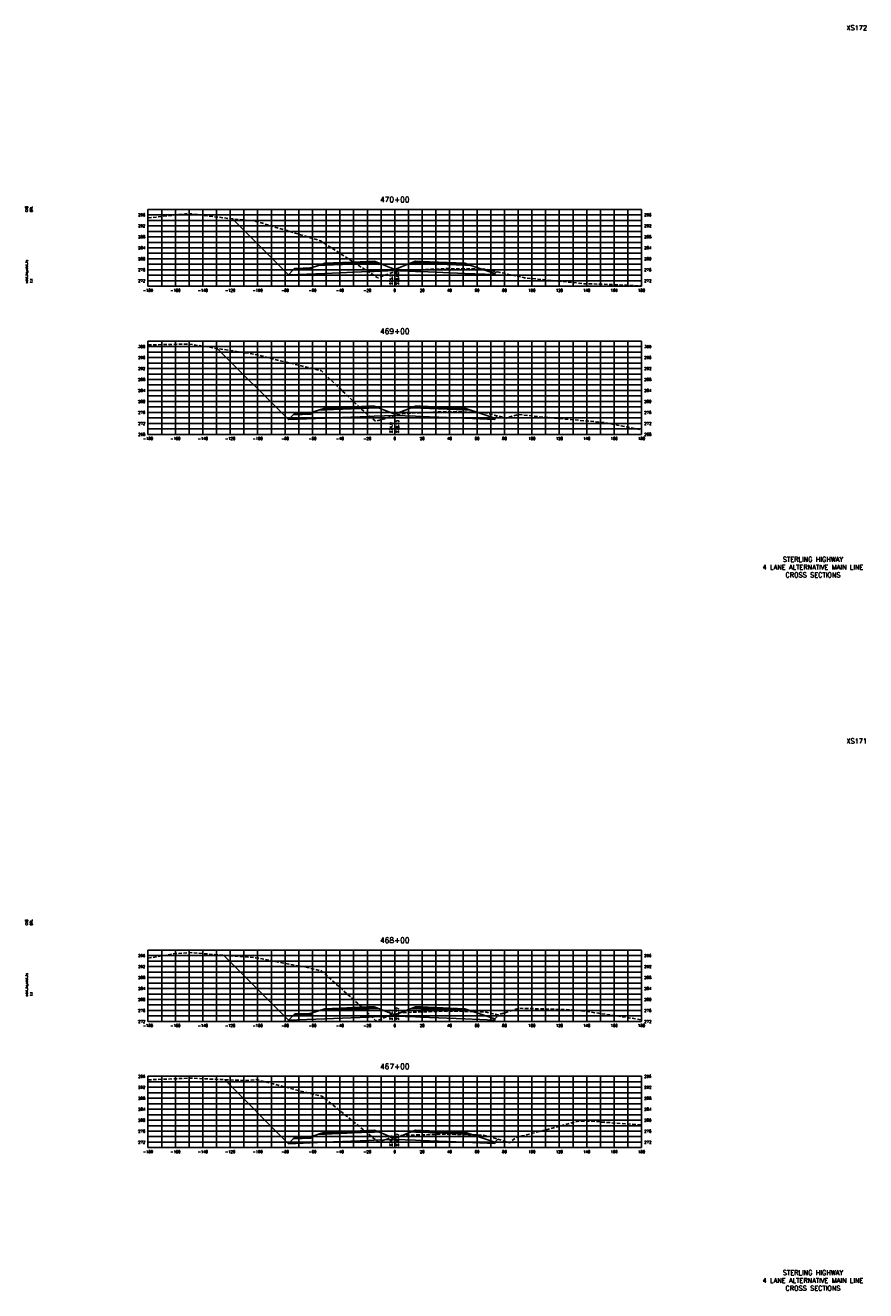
# Model space of a CAD drawing. Extents: x 37 to 9410, y 16 to 8218.
# Tile 100 of 110: x 7337 to 7950, y 5216 to 6138. Entities that reach past the tile are written whole.
import ezdxf
from ezdxf.enums import TextEntityAlignment as Align

# ---------------------------------------------------------------- set-up
doc = ezdxf.new("R2010")
doc.units = 0
doc.header["$LTSCALE"] = 20
doc.header["$MEASUREMENT"] = 0
doc.linetypes.add('HIDDEN_050%', pattern=[0.1875, 0.125, -0.0625])
for name, color, linetype in [('S-AT-TXT175', 6, 'Continuous'), ('S-AT-TXT80', 1, 'Continuous'), ('XDATUM', 3, 'Continuous'), ('XEG', 1, 'HIDDEN_050%'), ('XFG', 2, 'Continuous'), ('XGRID', 251, 'Continuous'), ('XGRIDT', 2, 'Continuous'), ('XREF-BORDER', 7, 'Continuous')]:
    doc.layers.add(name, color=color, linetype=linetype)
doc.styles.add('L100', font='simplex.shx', dxfattribs={"height": 2})
doc.styles.add('L175', font='ROMANSM.shx', dxfattribs={"height": 3.5})
doc.styles.add('L80', font='ROMANSM.shx', dxfattribs={"height": 1.6})

# ---------------------------------------------------------------- blocks, each defined once
blk = doc.blocks.new('03025_00_att1')
at = {"layer": 'S-AT-TXT175', "style": 'L175'}
for tag, p in [('NUM', (32.402, 20.822)), ('LINE1', (30.64, 1.444)), ('LINE2', (30.64, 1.161)), ('LINE3', (30.64, 0.877))]:
    blk.add_attdef(tag, text='', height=0.175, dxfattribs=at).set_placement(p, align=Align.CENTER)
at = {"layer": 'S-AT-TXT80', "style": 'L80'}
for tag, p in [('DESIGNED', (2.094, 14.201)), ('CHECKED', (2.265, 14.201)), ('DRAFTED', (2.436, 14.201)), ('PCTB', (2.094, 11.605)), ('PSCALE', (2.265, 11.605)), ('PVIEW', (2.436, 11.605))]:
    blk.add_attdef(tag, p, '', height=0.08, rotation=90, dxfattribs=at)

msp = doc.modelspace()

# ---------------------------------------------------------------- linework, layer by layer
at = {"layer": 'XDATUM', "flags": 128}
for points in [[(7487.66, 5997.11), (7528.46, 5956.31), (7555.05, 5957.38), (7587.05, 5958.66), (7591.05, 5958.82), (7606.05, 5959.42), (7621.05, 5958.82), (7625.05, 5958.66), (7657.05, 5957.38), (7679.05, 5956.5), (7679.05, 5957.38), (7680.23, 5958.56)], [(7476.59, 5902.64), (7528.46, 5850.77), (7555.05, 5851.83), (7587.05, 5853.11), (7591.05, 5853.27), (7606.05, 5853.87), (7621.05, 5853.27), (7625.05, 5853.11), (7657.05, 5851.83), (7679.05, 5850.95), (7679.05, 5851.84), (7680.73, 5853.52)], [(7481.03, 5460.29), (7528.46, 5412.85), (7555.05, 5413.92), (7587.05, 5415.2), (7591.05, 5415.36), (7606.05, 5415.96), (7621.05, 5415.36), (7625.05, 5415.2), (7657.05, 5413.92), (7679.05, 5413.04), (7679.05, 5413.92), (7682.01, 5416.89)], [(7481.75, 5369.56), (7528.46, 5322.85), (7555.05, 5323.92), (7587.05, 5325.2), (7591.05, 5325.36), (7606.05, 5325.96), (7621.05, 5325.36), (7625.05, 5325.2), (7657.05, 5323.92), (7679.05, 5323.04), (7679.05, 5323.92), (7681.28, 5326.15)]]:
    msp.add_lwpolyline(points, dxfattribs=at)
at = {"layer": 'XEG', "flags": 128}
for points in [[(7426.05, 5997.81), (7426.76, 5997.8), (7455.98, 6001.06), (7485.37, 5997.33), (7503.98, 5995.52), (7533.52, 5986.71), (7551.98, 5981.03), (7589.93, 5956.61), (7593.59, 5954.1), (7604.27, 5957.91), (7605.02, 5958.17), (7605.32, 5958.27), (7606.05, 5958.4), (7612.32, 5959.54), (7612.38, 5959.56), (7612.8, 5959.58), (7644.55, 5960.87), (7645.39, 5960.85), (7672.1, 5960.46), (7678.11, 5959), (7678.38, 5958.95), (7679.13, 5958.8), (7680.66, 5958.47), (7700.74, 5954.16), (7706.05, 5953.64), (7744, 5949.84), (7761.77, 5949.35), (7786.05, 5948.22)], [(7426.05, 5905.2), (7456.28, 5905.85), (7470.94, 5903.52), (7504.28, 5898.33), (7518.8, 5894.51), (7552.29, 5886.45), (7586.47, 5853.99), (7592.33, 5849.54), (7605.96, 5853.67), (7606.05, 5853.7), (7606.62, 5853.87), (7607.61, 5854.18), (7611.55, 5855.02), (7612.08, 5855.16), (7640.53, 5856.47), (7644, 5856.63), (7668.78, 5855.96), (7671.4, 5855.9), (7672.01, 5855.79), (7678.24, 5854.18), (7686.15, 5852.08), (7687.35, 5851.83), (7687.69, 5851.99), (7696.3, 5854.53), (7710.24, 5852.99), (7744.3, 5849.92), (7758.09, 5848.7), (7786.05, 5843.3)], [(7426.05, 5458.11), (7445.84, 5461.44), (7456.58, 5462.21), (7493.99, 5459.27), (7504.58, 5458.44), (7542.14, 5451.33), (7552.59, 5448.86), (7583.52, 5421.09), (7592.23, 5412.48), (7595.39, 5413.35), (7604.26, 5417.02), (7605.79, 5417.35), (7606.05, 5417.39), (7611.49, 5418.41), (7636.08, 5419.27), (7643.51, 5419.6), (7669.62, 5419.06), (7671.09, 5419.04), (7671.51, 5418.99), (7681.67, 5416.9), (7681.92, 5416.85), (7682.44, 5417.07), (7696.6, 5421.63), (7734.73, 5420.54), (7744.6, 5419.48), (7782.88, 5413.79), (7786.05, 5412.96)], [(7426.05, 5369.41), (7456.88, 5370.66), (7498.29, 5368.83), (7504.89, 5369.7), (7546.44, 5358.93), (7552.89, 5357.59), (7559.11, 5352.5), (7593.95, 5324.13), (7595.73, 5324.64), (7597.34, 5325.09), (7603.58, 5327.56), (7606.05, 5327.93), (7608.87, 5328.36), (7610.66, 5328.86), (7631.88, 5329.54), (7641.81, 5329.89), (7660.71, 5329.33), (7670.62, 5329.12), (7673.55, 5328.43), (7674.38, 5328.18), (7679.87, 5326.58), (7689.84, 5323.6), (7694.19, 5327.09), (7696.48, 5328.06), (7699.03, 5328.51), (7739.94, 5339.26), (7744.91, 5339.37), (7746.88, 5339.41), (7786.05, 5336.5)]]:
    msp.add_lwpolyline(points, dxfattribs=at)
at = {"layer": 'XFG', "flags": 128}
for points in [[(7528.46, 5956.31), (7528.46, 5956.31), (7487.66, 5997.11)], [(7606.05, 5960.16), (7594.1, 5964.94), (7591.05, 5964.82), (7587.05, 5964.66), (7555.05, 5963.38), (7550.48, 5963.19), (7545.05, 5961.38), (7545.05, 5960.38), (7532.01, 5959.86), (7528.46, 5956.31), (7555.05, 5957.38), (7587.05, 5958.66), (7591.05, 5958.82), (7606.05, 5959.42), (7606.05, 5960.16)], [(7545.05, 5961.38), (7544.05, 5961.34), (7544.05, 5961), (7534.05, 5960.6), (7534.05, 5960.94), (7533.05, 5960.9), (7532.01, 5959.86), (7545.05, 5960.38), (7545.05, 5961.38)], [(7544.05, 5961.34), (7534.05, 5960.94), (7534.05, 5960.6), (7544.05, 5961), (7544.05, 5961.34)], [(7591.05, 5965.16), (7587.05, 5965), (7555.05, 5963.72), (7555.05, 5964.72), (7550.48, 5963.19), (7555.05, 5963.38), (7587.05, 5964.66), (7591.05, 5964.82), (7594.1, 5964.94), (7591.05, 5966.16), (7591.05, 5965.16)], [(7591.05, 5966.16), (7587.05, 5966), (7555.05, 5964.72), (7555.05, 5964.38), (7587.05, 5965.66), (7591.05, 5965.82), (7591.05, 5966.16)], [(7591.05, 5965.82), (7587.05, 5965.66), (7555.05, 5964.38), (7555.05, 5963.72), (7587.05, 5965), (7591.05, 5965.16), (7591.05, 5965.82)], [(7606.05, 5960.16), (7618, 5964.94), (7621.05, 5964.82), (7625.05, 5964.66), (7657.05, 5963.38), (7661.62, 5963.19), (7679.05, 5957.38), (7679.05, 5956.5), (7657.05, 5957.38), (7625.05, 5958.66), (7621.05, 5958.82), (7606.05, 5959.42)], [(7621.05, 5966.16), (7618, 5964.94), (7621.05, 5964.82), (7625.05, 5964.66), (7657.05, 5963.38), (7661.62, 5963.19), (7657.05, 5964.72), (7657.05, 5963.72), (7625.05, 5965), (7621.05, 5965.16), (7621.05, 5966.16)], [(7621.05, 5966.16), (7621.05, 5965.82), (7625.05, 5965.66), (7657.05, 5964.38), (7657.05, 5964.72), (7625.05, 5966), (7621.05, 5966.16)], [(7621.05, 5965.82), (7621.05, 5965.16), (7625.05, 5965), (7657.05, 5963.72), (7657.05, 5964.38), (7625.05, 5965.66), (7621.05, 5965.82)], [(7679.05, 5957.38), (7679.05, 5957.38), (7680.23, 5958.56)], [(7528.46, 5850.77), (7528.46, 5850.77), (7476.59, 5902.64)], [(7606.05, 5854.61), (7594.1, 5859.4), (7591.05, 5859.27), (7587.05, 5859.11), (7555.05, 5857.83), (7550.48, 5857.65), (7545.05, 5855.84), (7545.05, 5854.84), (7532.01, 5854.32), (7528.46, 5850.77), (7555.05, 5851.83), (7587.05, 5853.11), (7591.05, 5853.27), (7606.05, 5853.87), (7606.05, 5854.61)], [(7591.05, 5859.61), (7587.05, 5859.45), (7555.05, 5858.17), (7555.05, 5859.17), (7550.48, 5857.65), (7555.05, 5857.83), (7587.05, 5859.11), (7591.05, 5859.27), (7594.1, 5859.4), (7591.05, 5860.61), (7591.05, 5859.61)], [(7591.05, 5860.61), (7587.05, 5860.45), (7555.05, 5859.17), (7555.05, 5858.83), (7587.05, 5860.11), (7591.05, 5860.27), (7591.05, 5860.61)], [(7591.05, 5860.27), (7587.05, 5860.11), (7555.05, 5858.83), (7555.05, 5858.17), (7587.05, 5859.45), (7591.05, 5859.61), (7591.05, 5860.27)], [(7606.05, 5854.61), (7618, 5859.4), (7621.05, 5859.27), (7625.05, 5859.11), (7657.05, 5857.83), (7661.62, 5857.65), (7679.05, 5851.84), (7679.05, 5850.95), (7657.05, 5851.83), (7625.05, 5853.11), (7621.05, 5853.27), (7606.05, 5853.87)], [(7621.05, 5860.61), (7618, 5859.4), (7621.05, 5859.27), (7625.05, 5859.11), (7657.05, 5857.83), (7661.62, 5857.65), (7657.05, 5859.17), (7657.05, 5858.17), (7625.05, 5859.45), (7621.05, 5859.61), (7621.05, 5860.61)], [(7621.05, 5860.61), (7621.05, 5860.27), (7625.05, 5860.11), (7657.05, 5858.83), (7657.05, 5859.17), (7625.05, 5860.45), (7621.05, 5860.61)], [(7621.05, 5860.27), (7621.05, 5859.61), (7625.05, 5859.45), (7657.05, 5858.17), (7657.05, 5858.83), (7625.05, 5860.11), (7621.05, 5860.27)], [(7545.05, 5855.84), (7544.05, 5855.8), (7544.05, 5855.46), (7534.05, 5855.06), (7534.05, 5855.4), (7533.05, 5855.36), (7532.01, 5854.32), (7545.05, 5854.84), (7545.05, 5855.84)], [(7544.05, 5855.8), (7534.05, 5855.4), (7534.05, 5855.06), (7544.05, 5855.46), (7544.05, 5855.8)], [(7679.05, 5851.84), (7679.05, 5851.84), (7680.73, 5853.52)], [(7528.46, 5412.85), (7528.46, 5412.85), (7481.03, 5460.29)], [(7606.05, 5416.7), (7594.1, 5421.48), (7591.05, 5421.36), (7587.05, 5421.2), (7555.05, 5419.92), (7550.48, 5419.73), (7545.05, 5417.92), (7545.05, 5416.92), (7532.01, 5416.4), (7528.46, 5412.85), (7555.05, 5413.92), (7587.05, 5415.2), (7591.05, 5415.36), (7606.05, 5415.96), (7606.05, 5416.7)], [(7545.05, 5417.92), (7544.05, 5417.88), (7544.05, 5417.54), (7534.05, 5417.14), (7534.05, 5417.48), (7533.05, 5417.44), (7532.01, 5416.4), (7545.05, 5416.92), (7545.05, 5417.92)], [(7544.05, 5417.88), (7534.05, 5417.48), (7534.05, 5417.14), (7544.05, 5417.54), (7544.05, 5417.88)], [(7591.05, 5421.7), (7587.05, 5421.54), (7555.05, 5420.26), (7555.05, 5421.26), (7550.48, 5419.73), (7555.05, 5419.92), (7587.05, 5421.2), (7591.05, 5421.36), (7594.1, 5421.48), (7591.05, 5422.7), (7591.05, 5421.7)], [(7591.05, 5422.7), (7587.05, 5422.54), (7555.05, 5421.26), (7555.05, 5420.92), (7587.05, 5422.2), (7591.05, 5422.36), (7591.05, 5422.7)], [(7591.05, 5422.36), (7587.05, 5422.2), (7555.05, 5420.92), (7555.05, 5420.26), (7587.05, 5421.54), (7591.05, 5421.7), (7591.05, 5422.36)], [(7606.05, 5416.7), (7618, 5421.48), (7621.05, 5421.36), (7625.05, 5421.2), (7657.05, 5419.92), (7661.62, 5419.73), (7679.05, 5413.92), (7679.05, 5413.04), (7657.05, 5413.92), (7625.05, 5415.2), (7621.05, 5415.36), (7606.05, 5415.96)], [(7621.05, 5422.7), (7618, 5421.48), (7621.05, 5421.36), (7625.05, 5421.2), (7657.05, 5419.92), (7661.62, 5419.73), (7657.05, 5421.26), (7657.05, 5420.26), (7625.05, 5421.54), (7621.05, 5421.7), (7621.05, 5422.7)], [(7621.05, 5422.7), (7621.05, 5422.36), (7625.05, 5422.2), (7657.05, 5420.92), (7657.05, 5421.26), (7625.05, 5422.54), (7621.05, 5422.7)], [(7621.05, 5422.36), (7621.05, 5421.7), (7625.05, 5421.54), (7657.05, 5420.26), (7657.05, 5420.92), (7625.05, 5422.2), (7621.05, 5422.36)], [(7679.05, 5413.92), (7679.05, 5413.92), (7682.01, 5416.89)], [(7528.46, 5322.85), (7528.46, 5322.85), (7481.75, 5369.56)], [(7591.05, 5331.7), (7587.05, 5331.54), (7555.05, 5330.26), (7555.05, 5331.26), (7550.48, 5329.73), (7555.05, 5329.92), (7587.05, 5331.2), (7591.05, 5331.36), (7594.1, 5331.48), (7591.05, 5332.7), (7591.05, 5331.7)], [(7591.05, 5332.7), (7587.05, 5332.54), (7555.05, 5331.26), (7555.05, 5330.92), (7587.05, 5332.2), (7591.05, 5332.36), (7591.05, 5332.7)], [(7591.05, 5332.36), (7587.05, 5332.2), (7555.05, 5330.92), (7555.05, 5330.26), (7587.05, 5331.54), (7591.05, 5331.7), (7591.05, 5332.36)], [(7621.05, 5332.7), (7618, 5331.48), (7621.05, 5331.36), (7625.05, 5331.2), (7657.05, 5329.92), (7661.62, 5329.73), (7657.05, 5331.26), (7657.05, 5330.26), (7625.05, 5331.54), (7621.05, 5331.7), (7621.05, 5332.7)], [(7621.05, 5332.7), (7621.05, 5332.36), (7625.05, 5332.2), (7657.05, 5330.92), (7657.05, 5331.26), (7625.05, 5332.54), (7621.05, 5332.7)], [(7621.05, 5332.36), (7621.05, 5331.7), (7625.05, 5331.54), (7657.05, 5330.26), (7657.05, 5330.92), (7625.05, 5332.2), (7621.05, 5332.36)], [(7606.05, 5326.7), (7594.1, 5331.48), (7591.05, 5331.36), (7587.05, 5331.2), (7555.05, 5329.92), (7550.48, 5329.73), (7545.05, 5327.92), (7545.05, 5326.92), (7532.01, 5326.4), (7528.46, 5322.85), (7555.05, 5323.92), (7587.05, 5325.2), (7591.05, 5325.36), (7606.05, 5325.96), (7606.05, 5326.7)], [(7545.05, 5327.92), (7544.05, 5327.88), (7544.05, 5327.54), (7534.05, 5327.14), (7534.05, 5327.48), (7533.05, 5327.44), (7532.01, 5326.4), (7545.05, 5326.92), (7545.05, 5327.92)], [(7544.05, 5327.88), (7534.05, 5327.48), (7534.05, 5327.14), (7544.05, 5327.54), (7544.05, 5327.88)], [(7606.05, 5326.7), (7618, 5331.48), (7621.05, 5331.36), (7625.05, 5331.2), (7657.05, 5329.92), (7661.62, 5329.73), (7679.05, 5323.92), (7679.05, 5323.04), (7657.05, 5323.92), (7625.05, 5325.2), (7621.05, 5325.36), (7606.05, 5325.96)], [(7679.05, 5323.92), (7679.05, 5323.92), (7681.28, 5326.15)]]:
    msp.add_lwpolyline(points, dxfattribs=at)
at = {"layer": 'XGRID'}
for p, q in [((7426.05, 5948), (7426.05, 6004)), ((7426.05, 6004), (7786.05, 6004)), ((7426.05, 6000), (7786.05, 6000)), ((7436.05, 5948), (7436.05, 6004)), ((7446.05, 5948), (7446.05, 6004)), ((7456.05, 5948), (7456.05, 6004)), ((7466.05, 5948), (7466.05, 6004)), ((7476.05, 5948), (7476.05, 6004)), ((7486.05, 5948), (7486.05, 6004)), ((7496.05, 5948), (7496.05, 6004)), ((7506.05, 5948), (7506.05, 6004)), ((7516.05, 5948), (7516.05, 6004)), ((7526.05, 5948), (7526.05, 6004)), ((7536.05, 5948), (7536.05, 6004)), ((7546.05, 5948), (7546.05, 6004)), ((7556.05, 5948), (7556.05, 6004)), ((7566.05, 5948), (7566.05, 6004)), ((7576.05, 5948), (7576.05, 6004)), ((7586.05, 5948), (7586.05, 6004)), ((7596.05, 5948), (7596.05, 6004)), ((7606.05, 5948), (7606.05, 6004)), ((7616.05, 5948), (7616.05, 6004)), ((7626.05, 5948), (7626.05, 6004)), ((7636.05, 5948), (7636.05, 6004)), ((7646.05, 5948), (7646.05, 6004)), ((7656.05, 5948), (7656.05, 6004)), ((7666.05, 5948), (7666.05, 6004)), ((7676.05, 5948), (7676.05, 6004)), ((7686.05, 5948), (7686.05, 6004)), ((7696.05, 5948), (7696.05, 6004)), ((7706.05, 5948), (7706.05, 6004)), ((7716.05, 5948), (7716.05, 6004)), ((7726.05, 5948), (7726.05, 6004)), ((7736.05, 5948), (7736.05, 6004)), ((7746.05, 5948), (7746.05, 6004)), ((7756.05, 5948), (7756.05, 6004)), ((7766.05, 5948), (7766.05, 6004)), ((7776.05, 5948), (7776.05, 6004)), ((7786.05, 5948), (7786.05, 6004)), ((7426.05, 5996), (7786.05, 5996)), ((7426.05, 5992), (7786.05, 5992)), ((7426.05, 5988), (7786.05, 5988)), ((7426.05, 5984), (7786.05, 5984)), ((7426.05, 5980), (7786.05, 5980)), ((7426.05, 5976), (7786.05, 5976)), ((7426.05, 5972), (7786.05, 5972)), ((7426.05, 5968), (7786.05, 5968)), ((7426.05, 5964), (7786.05, 5964)), ((7426.05, 5960), (7786.05, 5960)), ((7426.05, 5956), (7786.05, 5956)), ((7426.05, 5952), (7786.05, 5952)), ((7426.05, 5948), (7786.05, 5948)), ((7426.05, 5840), (7426.05, 5908)), ((7426.05, 5908), (7786.05, 5908)), ((7436.05, 5840), (7436.05, 5908)), ((7446.05, 5840), (7446.05, 5908)), ((7456.05, 5840), (7456.05, 5908)), ((7466.05, 5840), (7466.05, 5908)), ((7476.05, 5840), (7476.05, 5908)), ((7486.05, 5840), (7486.05, 5908)), ((7496.05, 5840), (7496.05, 5908)), ((7506.05, 5840), (7506.05, 5908)), ((7516.05, 5840), (7516.05, 5908)), ((7526.05, 5840), (7526.05, 5908)), ((7536.05, 5840), (7536.05, 5908)), ((7546.05, 5840), (7546.05, 5908)), ((7556.05, 5840), (7556.05, 5908)), ((7566.05, 5840), (7566.05, 5908)), ((7576.05, 5840), (7576.05, 5908)), ((7586.05, 5840), (7586.05, 5908)), ((7596.05, 5840), (7596.05, 5908)), ((7606.05, 5840), (7606.05, 5908)), ((7616.05, 5840), (7616.05, 5908)), ((7626.05, 5840), (7626.05, 5908)), ((7636.05, 5840), (7636.05, 5908)), ((7646.05, 5840), (7646.05, 5908)), ((7656.05, 5840), (7656.05, 5908)), ((7666.05, 5840), (7666.05, 5908)), ((7676.05, 5840), (7676.05, 5908)), ((7686.05, 5840), (7686.05, 5908)), ((7696.05, 5840), (7696.05, 5908)), ((7706.05, 5840), (7706.05, 5908)), ((7716.05, 5840), (7716.05, 5908)), ((7726.05, 5840), (7726.05, 5908)), ((7736.05, 5840), (7736.05, 5908)), ((7746.05, 5840), (7746.05, 5908)), ((7756.05, 5840), (7756.05, 5908)), ((7766.05, 5840), (7766.05, 5908)), ((7776.05, 5840), (7776.05, 5908)), ((7786.05, 5840), (7786.05, 5908)), ((7426.05, 5904), (7786.05, 5904)), ((7426.05, 5900), (7786.05, 5900)), ((7426.05, 5896), (7786.05, 5896)), ((7426.05, 5892), (7786.05, 5892)), ((7426.05, 5888), (7786.05, 5888)), ((7426.05, 5884), (7786.05, 5884)), ((7426.05, 5880), (7786.05, 5880)), ((7426.05, 5876), (7786.05, 5876)), ((7426.05, 5872), (7786.05, 5872)), ((7426.05, 5868), (7786.05, 5868)), ((7426.05, 5864), (7786.05, 5864)), ((7426.05, 5860), (7786.05, 5860)), ((7426.05, 5856), (7786.05, 5856)), ((7426.05, 5852), (7786.05, 5852)), ((7426.05, 5848), (7786.05, 5848)), ((7426.05, 5844), (7786.05, 5844)), ((7426.05, 5840), (7786.05, 5840)), ((7426.05, 5412), (7426.05, 5464)), ((7426.05, 5464), (7786.05, 5464)), ((7436.05, 5412), (7436.05, 5464)), ((7446.05, 5412), (7446.05, 5464)), ((7456.05, 5412), (7456.05, 5464)), ((7466.05, 5412), (7466.05, 5464)), ((7476.05, 5412), (7476.05, 5464)), ((7486.05, 5412), (7486.05, 5464)), ((7496.05, 5412), (7496.05, 5464)), ((7506.05, 5412), (7506.05, 5464)), ((7516.05, 5412), (7516.05, 5464)), ((7526.05, 5412), (7526.05, 5464)), ((7536.05, 5412), (7536.05, 5464)), ((7546.05, 5412), (7546.05, 5464)), ((7556.05, 5412), (7556.05, 5464)), ((7566.05, 5412), (7566.05, 5464)), ((7576.05, 5412), (7576.05, 5464)), ((7586.05, 5412), (7586.05, 5464)), ((7596.05, 5412), (7596.05, 5464)), ((7606.05, 5412), (7606.05, 5464)), ((7616.05, 5412), (7616.05, 5464)), ((7626.05, 5412), (7626.05, 5464)), ((7636.05, 5412), (7636.05, 5464)), ((7646.05, 5412), (7646.05, 5464)), ((7656.05, 5412), (7656.05, 5464)), ((7666.05, 5412), (7666.05, 5464)), ((7676.05, 5412), (7676.05, 5464)), ((7686.05, 5412), (7686.05, 5464)), ((7696.05, 5412), (7696.05, 5464)), ((7706.05, 5412), (7706.05, 5464)), ((7716.05, 5412), (7716.05, 5464)), ((7726.05, 5412), (7726.05, 5464)), ((7736.05, 5412), (7736.05, 5464)), ((7746.05, 5412), (7746.05, 5464)), ((7756.05, 5412), (7756.05, 5464)), ((7766.05, 5412), (7766.05, 5464)), ((7776.05, 5412), (7776.05, 5464)), ((7786.05, 5412), (7786.05, 5464)), ((7426.05, 5460), (7786.05, 5460)), ((7426.05, 5456), (7786.05, 5456)), ((7426.05, 5452), (7786.05, 5452)), ((7426.05, 5448), (7786.05, 5448)), ((7426.05, 5444), (7786.05, 5444)), ((7426.05, 5440), (7786.05, 5440)), ((7426.05, 5436), (7786.05, 5436)), ((7426.05, 5432), (7786.05, 5432)), ((7426.05, 5428), (7786.05, 5428)), ((7426.05, 5424), (7786.05, 5424)), ((7426.05, 5420), (7786.05, 5420)), ((7426.05, 5416), (7786.05, 5416)), ((7426.05, 5412), (7786.05, 5412)), ((7426.05, 5320), (7426.05, 5372)), ((7426.05, 5372), (7786.05, 5372)), ((7436.05, 5320), (7436.05, 5372)), ((7446.05, 5320), (7446.05, 5372)), ((7456.05, 5320), (7456.05, 5372)), ((7466.05, 5320), (7466.05, 5372)), ((7476.05, 5320), (7476.05, 5372)), ((7486.05, 5320), (7486.05, 5372)), ((7496.05, 5320), (7496.05, 5372)), ((7506.05, 5320), (7506.05, 5372)), ((7516.05, 5320), (7516.05, 5372)), ((7526.05, 5320), (7526.05, 5372)), ((7536.05, 5320), (7536.05, 5372)), ((7546.05, 5320), (7546.05, 5372)), ((7556.05, 5320), (7556.05, 5372)), ((7566.05, 5320), (7566.05, 5372)), ((7576.05, 5320), (7576.05, 5372)), ((7586.05, 5320), (7586.05, 5372)), ((7596.05, 5320), (7596.05, 5372)), ((7606.05, 5320), (7606.05, 5372)), ((7616.05, 5320), (7616.05, 5372)), ((7626.05, 5320), (7626.05, 5372)), ((7636.05, 5320), (7636.05, 5372)), ((7646.05, 5320), (7646.05, 5372)), ((7656.05, 5320), (7656.05, 5372)), ((7666.05, 5320), (7666.05, 5372)), ((7676.05, 5320), (7676.05, 5372)), ((7686.05, 5320), (7686.05, 5372)), ((7696.05, 5320), (7696.05, 5372)), ((7706.05, 5320), (7706.05, 5372)), ((7716.05, 5320), (7716.05, 5372)), ((7726.05, 5320), (7726.05, 5372)), ((7736.05, 5320), (7736.05, 5372)), ((7746.05, 5320), (7746.05, 5372)), ((7756.05, 5320), (7756.05, 5372)), ((7766.05, 5320), (7766.05, 5372)), ((7776.05, 5320), (7776.05, 5372)), ((7786.05, 5320), (7786.05, 5372)), ((7426.05, 5368), (7786.05, 5368)), ((7426.05, 5364), (7786.05, 5364)), ((7426.05, 5360), (7786.05, 5360)), ((7426.05, 5356), (7786.05, 5356)), ((7426.05, 5352), (7786.05, 5352)), ((7426.05, 5348), (7786.05, 5348)), ((7426.05, 5344), (7786.05, 5344)), ((7426.05, 5340), (7786.05, 5340)), ((7426.05, 5336), (7786.05, 5336)), ((7426.05, 5332), (7786.05, 5332)), ((7426.05, 5328), (7786.05, 5328)), ((7426.05, 5324), (7786.05, 5324)), ((7426.05, 5320), (7786.05, 5320))]:
    msp.add_line(p, q, dxfattribs=at)

# ---------------------------------------------------------------- block references
at = {"layer": 'XREF-BORDER'}
ref = msp.add_blockref('03025_00_att1', (7296.45, 5718.23), dxfattribs=dict(at, xscale=20, yscale=20, zscale=20))
ref.add_attrib('LINE1', 'STERLING HIGHWAY', dxfattribs={"layer": 'S-AT-TXT175', "height": 3.5, "style": 'L175'}).set_placement((7911.07, 5747.1), align=Align.CENTER)
ref.add_attrib('LINE2', '4 LANE ALTERNATIVE MAIN LINE', dxfattribs={"layer": 'S-AT-TXT175', "height": 3.5, "style": 'L175'}).set_placement((7911.07, 5741.44), align=Align.CENTER)
ref.add_attrib('LINE3', 'CROSS SECTIONS', dxfattribs={"layer": 'S-AT-TXT175', "height": 3.5, "style": 'L175'}).set_placement((7911.07, 5735.77), align=Align.CENTER)
ref.add_attrib('NUM', 'XS172', dxfattribs={"layer": 'S-AT-TXT175', "height": 3.5, "style": 'L175'}).set_placement((7943, 6134.66), align=Align.CENTER)
ref.add_attrib('DESIGNED', 'CAB', (7338.34, 6002.25), dxfattribs={"layer": 'S-AT-TXT80', "height": 1.6, "rotation": 90, "style": 'L80'})
ref.add_attrib('CHECKED', 'DRL', (7341.75, 6002.25), dxfattribs={"layer": 'S-AT-TXT80', "height": 1.6, "rotation": 90, "style": 'L80'})
ref.add_attrib('PCTB', 'adot_hs,adot_fs', (7338.34, 5950.32), dxfattribs={"layer": 'S-AT-TXT80', "height": 1.6, "rotation": 90, "style": 'L80'})
ref.add_attrib('PSCALE', '1:1', (7341.75, 5950.32), dxfattribs={"layer": 'S-AT-TXT80', "height": 1.6, "rotation": 90, "style": 'L80'})
ref = msp.add_blockref('03025_00_att1', (7296.45, 5198.23), dxfattribs=dict(at, xscale=20, yscale=20, zscale=20))
ref.add_attrib('LINE1', 'STERLING HIGHWAY', dxfattribs={"layer": 'S-AT-TXT175', "height": 3.5, "style": 'L175'}).set_placement((7911.07, 5227.1), align=Align.CENTER)
ref.add_attrib('LINE2', '4 LANE ALTERNATIVE MAIN LINE', dxfattribs={"layer": 'S-AT-TXT175', "height": 3.5, "style": 'L175'}).set_placement((7911.07, 5221.44), align=Align.CENTER)
ref.add_attrib('LINE3', 'CROSS SECTIONS', dxfattribs={"layer": 'S-AT-TXT175', "height": 3.5, "style": 'L175'}).set_placement((7911.07, 5215.77), align=Align.CENTER)
ref.add_attrib('NUM', 'XS171', dxfattribs={"layer": 'S-AT-TXT175', "height": 3.5, "style": 'L175'}).set_placement((7943, 5614.66), align=Align.CENTER)
ref.add_attrib('DESIGNED', 'CAB', (7338.34, 5482.25), dxfattribs={"layer": 'S-AT-TXT80', "height": 1.6, "rotation": 90, "style": 'L80'})
ref.add_attrib('CHECKED', 'DRL', (7341.75, 5482.25), dxfattribs={"layer": 'S-AT-TXT80', "height": 1.6, "rotation": 90, "style": 'L80'})
ref.add_attrib('PCTB', 'adot_hs,adot_fs', (7338.34, 5430.32), dxfattribs={"layer": 'S-AT-TXT80', "height": 1.6, "rotation": 90, "style": 'L80'})
ref.add_attrib('PSCALE', '1:1', (7341.75, 5430.32), dxfattribs={"layer": 'S-AT-TXT80', "height": 1.6, "rotation": 90, "style": 'L80'})

# ---------------------------------------------------------------- texts
at = {"layer": 'XGRIDT', "style": 'L100'}
for s, p in [('470+00', (7606.05, 6008)), ('469+00', (7606.05, 5912)), ('468+00', (7606.05, 5468)), ('467+00', (7606.05, 5376))]:
    msp.add_text(s, height=4, dxfattribs=at).set_placement(p, align=Align.BOTTOM_CENTER)
for s, p in [('296', (7424.05, 6000)), ('292', (7424.05, 5992)), ('288', (7424.05, 5984)), ('284', (7424.05, 5976)), ('280', (7424.05, 5968)), ('276', (7424.05, 5960)), ('272', (7424.05, 5952)), ('300', (7424.05, 5904)), ('296', (7424.05, 5896)), ('292', (7424.05, 5888)), ('288', (7424.05, 5880)), ('284', (7424.05, 5872)), ('280', (7424.05, 5864)), ('276', (7424.05, 5856)), ('272', (7424.05, 5848)), ('268', (7424.05, 5840)), ('296', (7424.05, 5460)), ('292', (7424.05, 5452)), ('288', (7424.05, 5444)), ('284', (7424.05, 5436)), ('280', (7424.05, 5428)), ('276', (7424.05, 5420)), ('272', (7424.05, 5412)), ('296', (7424.05, 5372)), ('292', (7424.05, 5364)), ('288', (7424.05, 5356)), ('284', (7424.05, 5348)), ('280', (7424.05, 5340)), ('276', (7424.05, 5332)), ('272', (7424.05, 5324))]:
    msp.add_text(s, height=2, dxfattribs=at).set_placement(p, align=Align.MIDDLE_RIGHT)
for s, p in [('296', (7788.05, 6000)), ('292', (7788.05, 5992)), ('288', (7788.05, 5984)), ('284', (7788.05, 5976)), ('280', (7788.05, 5968)), ('276', (7788.05, 5960)), ('272', (7788.05, 5952)), ('300', (7788.05, 5904)), ('296', (7788.05, 5896)), ('292', (7788.05, 5888)), ('288', (7788.05, 5880)), ('284', (7788.05, 5872)), ('280', (7788.05, 5864)), ('276', (7788.05, 5856)), ('272', (7788.05, 5848)), ('268', (7788.05, 5840)), ('296', (7788.05, 5460)), ('292', (7788.05, 5452)), ('288', (7788.05, 5444)), ('284', (7788.05, 5436)), ('280', (7788.05, 5428)), ('276', (7788.05, 5420)), ('272', (7788.05, 5412)), ('296', (7788.05, 5372)), ('292', (7788.05, 5364)), ('288', (7788.05, 5356)), ('284', (7788.05, 5348)), ('280', (7788.05, 5340)), ('276', (7788.05, 5332)), ('272', (7788.05, 5324))]:
    msp.add_text(s, height=2, dxfattribs=at).set_placement(p, align=Align.MIDDLE_LEFT)
for s, p in [('275.2', (7605.05, 5949)), ('274.8', (7605.05, 5841)), ('274.7', (7605.05, 5413)), ('274.0', (7605.05, 5321))]:
    msp.add_text(s, height=2, rotation=90, dxfattribs=at).set_placement(p, align=Align.BOTTOM_LEFT)
for s, p in [('279.00', (7607.05, 5949)), ('278.23', (7607.05, 5841)), ('277.27', (7607.05, 5413)), ('276.27', (7607.05, 5321))]:
    msp.add_text(s, height=2, rotation=90, dxfattribs=at).set_placement(p, align=Align.TOP_LEFT)
for s, p in [('-180', (7426.05, 5946)), ('-160', (7446.05, 5946)), ('-140', (7466.05, 5946)), ('-120', (7486.05, 5946)), ('-100', (7506.05, 5946)), ('-80', (7526.05, 5946)), ('-60', (7546.05, 5946)), ('-40', (7566.05, 5946)), ('-20', (7586.05, 5946)), ('0', (7606.05, 5946)), ('20', (7626.05, 5946)), ('40', (7646.05, 5946)), ('60', (7666.05, 5946)), ('80', (7686.05, 5946)), ('100', (7706.05, 5946)), ('120', (7726.05, 5946)), ('140', (7746.05, 5946)), ('160', (7766.05, 5946)), ('180', (7786.05, 5946)), ('-180', (7426.05, 5838)), ('-160', (7446.05, 5838)), ('-140', (7466.05, 5838)), ('-120', (7486.05, 5838)), ('-100', (7506.05, 5838)), ('-80', (7526.05, 5838)), ('-60', (7546.05, 5838)), ('-40', (7566.05, 5838)), ('-20', (7586.05, 5838)), ('0', (7606.05, 5838)), ('20', (7626.05, 5838)), ('40', (7646.05, 5838)), ('60', (7666.05, 5838)), ('80', (7686.05, 5838)), ('100', (7706.05, 5838)), ('120', (7726.05, 5838)), ('140', (7746.05, 5838)), ('160', (7766.05, 5838)), ('180', (7786.05, 5838)), ('-180', (7426.05, 5410)), ('-160', (7446.05, 5410)), ('-140', (7466.05, 5410)), ('-120', (7486.05, 5410)), ('-100', (7506.05, 5410)), ('-80', (7526.05, 5410)), ('-60', (7546.05, 5410)), ('-40', (7566.05, 5410)), ('-20', (7586.05, 5410)), ('0', (7606.05, 5410)), ('20', (7626.05, 5410)), ('40', (7646.05, 5410)), ('60', (7666.05, 5410)), ('80', (7686.05, 5410)), ('100', (7706.05, 5410)), ('120', (7726.05, 5410)), ('140', (7746.05, 5410)), ('160', (7766.05, 5410)), ('180', (7786.05, 5410)), ('-180', (7426.05, 5318)), ('-160', (7446.05, 5318)), ('-140', (7466.05, 5318)), ('-120', (7486.05, 5318)), ('-100', (7506.05, 5318)), ('-80', (7526.05, 5318)), ('-60', (7546.05, 5318)), ('-40', (7566.05, 5318)), ('-20', (7586.05, 5318)), ('0', (7606.05, 5318)), ('20', (7626.05, 5318)), ('40', (7646.05, 5318)), ('60', (7666.05, 5318)), ('80', (7686.05, 5318)), ('100', (7706.05, 5318)), ('120', (7726.05, 5318)), ('140', (7746.05, 5318)), ('160', (7766.05, 5318)), ('180', (7786.05, 5318))]:
    msp.add_text(s, height=2, dxfattribs=at).set_placement(p, align=Align.TOP_CENTER)

doc.saveas('drawing.dxf')
